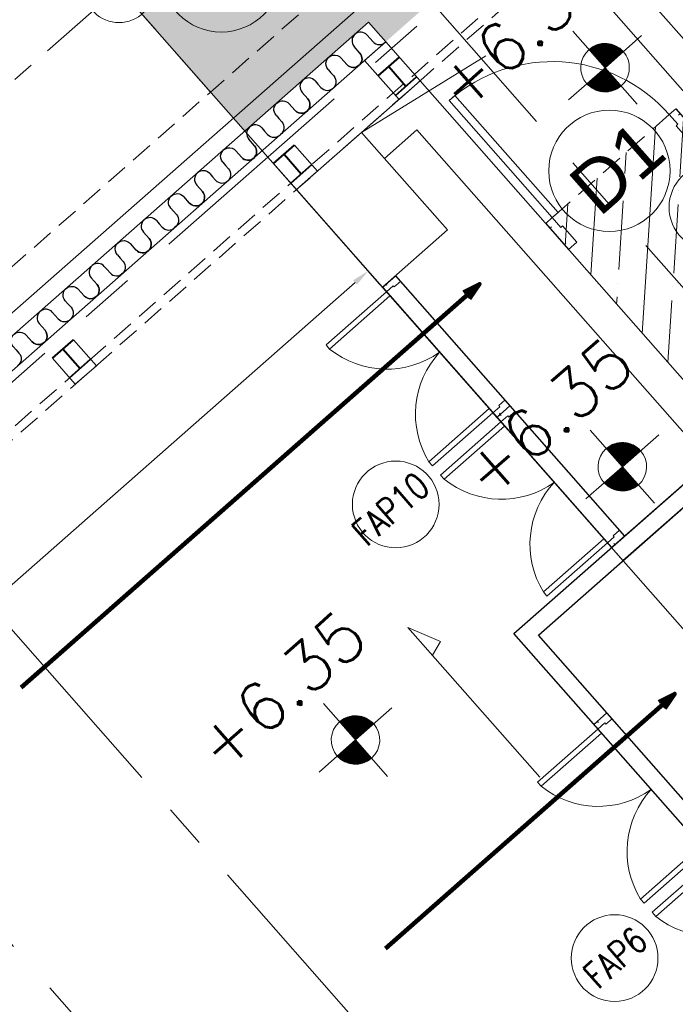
# Model space of a CAD drawing. Header units: millimetres. Extents: x 834119330 to 835277377, y 817781205 to 818243057.
# Tile 20 of 60: x 834327705 to 834331487, y 818033792 to 818039472. Entities that reach past the tile are written whole.
import ezdxf
from ezdxf.enums import TextEntityAlignment as Align
from ezdxf.xclip import XClip

# ---------------------------------------------------------------- set-up
doc = ezdxf.new("R2010")
doc.units = ezdxf.units.MM
doc.header["$LTSCALE"] = 100
doc.header["$XCLIPFRAME"] = 0
for name, pattern in [('CENTER', [2, 1.25, -0.25, 0.25, -0.25]), ('DASHDOT', [25.4, 12.7, -6.35, 0, -6.35]), ('Grid Line', [22.225, 12.7, -3.175, 3.175, -3.175]), ('HIDDENX2', [19.05, 12.7, -6.35]), ('PHANTOM', [63.5, 31.75, -6.35, 6.35, -6.35, 6.35, -6.35])]:
    doc.linetypes.add(name, pattern=pattern)
doc.layers.get('0').update_dxf_attribs({"lineweight": 0})
doc.layers.get('Defpoints').update_dxf_attribs({"lineweight": 0})
for name, color, linetype, lineweight in [('A-ANNO-NPLT', 5, 'CENTER', 13), ('A-DETL', 90, 'Continuous', 5), ('A-DOOR', 6, 'Continuous', 13), ('A-WALL', 7, 'Continuous', 13), ('ATR01', 7, 'Continuous', 0), ('DLN020__', 6, 'DASHDOT', 0), ('DLN030_1', 1, 'Continuous', 0), ('DLN0401_', 7, 'Continuous', 0), ('DLN040__', 3, 'Continuous', 0), ('DLN050_A', 2, 'Continuous', 0), ('DLN052__', 7, 'Continuous', 0), ('DLN210__', 7, 'Continuous', 0), ('DLN240__', 1, 'Continuous', 0), ('DLN280__', 3, 'Continuous', 0), ('DLN325__', 7, 'Continuous', 0), ('DLN580__', 4, 'Continuous', 0), ('DLN810__', 7, 'Continuous', 0), ('FITDOOR', 7, 'Continuous', 0), ('HATCH', 8, 'Continuous', 0), ('LEVEL', 7, 'Continuous', 0), ('Pump House', 2, 'Continuous', 0), ('Rev_D', 20, 'Continuous', 0), ('S-COLS', 52, 'Continuous', 9), ('S-COLS-SYMB', 171, 'Continuous', 40), ('SITE BOUNDARY', 4, 'Continuous', 0), ('XREF', 1, 'Continuous', 0)]:
    doc.layers.add(name, color=color, linetype=linetype, lineweight=lineweight)
doc.layers.add('DLN660', color=1, linetype='Continuous')
doc.styles.add('romans', font='romans.shx')
doc.styles.add('StyleSwis721 Lt BT1', font='swissl.ttf')
doc.styles.add('Swis721tBT', font='swissl.ttf')
doc.dimstyles.new('INTDIM', dxfattribs={"dimtxt": 200, "dimasz": 125, "dimexe": 100, "dimexo": 150, "dimgap": 80, "dimtad": 1, "dimdec": 0, "dimzin": 11, "dimdsep": 46, "dimtxsty": 'StyleSwis721 Lt BT1', "dimblk1": '_Open3011', "dimblk2": '_Open3011', "dimsah": 1, "dimcen": -125, "dimclrd": 256, "dimclre": 256, "dimclrt": 2, "dimaunit": 1, "dimadec": 5, "dimazin": 0, "dimtfac": 1, "dimtdec": 0, "dimtofl": 0, "dimtmove": 2, "dimatfit": 3, "dimldrblk": '_Open3011', "dimfxl": 1, "dimtolj": 1, "dimtzin": 0, "dimlwd": -1, "dimlwe": -1, "dimarcsym": 0})

# ---------------------------------------------------------------- blocks, each defined once
blk = doc.blocks.new('SECTION MARK')
at = {"layer": 'DLN052__', "color": 3, "linetype": 'CENTER', "ltscale": 10}
blk.add_line((-81796.9, -1436.6, 0), (-81796.9, 3672.4, 0), dxfattribs=at)
blk = doc.blocks.new('X1')
at = {"color": 0}
for p, q in [((45955.9, 42700), (46155.8, 42700)), ((45956.1, 42693.8), (46155.8, 42693.8)), ((45956.6, 42687.5), (46155.8, 42687.5)), ((45957.2, 42681.2), (46155.8, 42681.2)), ((45958.1, 42675), (46155.8, 42675)), ((45959.1, 42668.8), (46155.8, 42668.8)), ((45960.4, 42662.5), (46155.8, 42662.5)), ((45961.8, 42656.2), (46155.8, 42656.2)), ((45963.5, 42650), (46155.8, 42650)), ((45965.4, 42643.8), (46155.8, 42643.8)), ((45967.6, 42637.5), (46155.8, 42637.5)), ((45969.9, 42631.2), (46155.8, 42631.2)), ((45972.5, 42625), (46155.8, 42625)), ((45975.4, 42618.8), (46155.8, 42618.8)), ((45978.5, 42612.5), (46155.8, 42612.5)), ((45981.9, 42606.2), (46155.8, 42606.2)), ((45985.6, 42600), (46155.8, 42600)), ((45989.6, 42593.8), (46155.8, 42593.8)), ((45994, 42587.5), (46155.8, 42587.5)), ((45998.7, 42581.2), (46155.8, 42581.2)), ((46003.8, 42575), (46155.8, 42575)), ((46009.4, 42568.8), (46155.8, 42568.8)), ((46015.5, 42562.5), (46155.8, 42562.5)), ((46022.1, 42556.2), (46155.8, 42556.2)), ((46029.4, 42550), (46155.8, 42550)), ((46037.5, 42543.8), (46155.8, 42543.8)), ((46046.5, 42537.5), (46155.8, 42537.5)), ((46056.7, 42531.2), (46155.8, 42531.2)), ((46068.6, 42525), (46155.8, 42525)), ((46082.9, 42518.8), (46155.8, 42518.8)), ((46101.5, 42512.5), (46155.8, 42512.5)), ((46133.4, 42506.2), (46155.8, 42506.2))]:
    blk.add_line(p, q, dxfattribs=at)
blk = doc.blocks.new('X')
at = {"color": 0}
for p, q in [((46155.8, 42900), (46200.2, 42900)), ((46155.8, 42893.8), (46221.9, 42893.8)), ((46155.8, 42887.5), (46237.6, 42887.5)), ((46155.8, 42881.2), (46250.3, 42881.2)), ((46155.8, 42875), (46261.2, 42875)), ((46155.8, 42868.8), (46270.6, 42868.8)), ((46155.8, 42862.5), (46279.1, 42862.5)), ((46155.8, 42856.2), (46286.7, 42856.2)), ((46155.8, 42850), (46293.6, 42850)), ((46155.8, 42843.8), (46299.8, 42843.8)), ((46155.8, 42837.5), (46305.6, 42837.5)), ((46155.8, 42831.2), (46310.9, 42831.2)), ((46155.8, 42825), (46315.8, 42825)), ((46155.8, 42818.8), (46320.3, 42818.8)), ((46155.8, 42812.5), (46324.5, 42812.5)), ((46155.8, 42806.2), (46328.3, 42806.2)), ((46155.8, 42800), (46331.8, 42800)), ((46155.8, 42793.8), (46335, 42793.8)), ((46155.8, 42787.5), (46338, 42787.5)), ((46155.8, 42781.2), (46340.7, 42781.2)), ((46155.8, 42775), (46343.2, 42775)), ((46155.8, 42768.8), (46345.4, 42768.8)), ((46155.8, 42762.5), (46347.4, 42762.5)), ((46155.8, 42756.2), (46349.1, 42756.2)), ((46155.8, 42750), (46350.7, 42750)), ((46155.8, 42743.8), (46352, 42743.8)), ((46155.8, 42737.5), (46353.2, 42737.5)), ((46155.8, 42731.2), (46354.1, 42731.2)), ((46155.8, 42725), (46354.8, 42725)), ((46155.8, 42718.8), (46355.3, 42718.8)), ((46155.8, 42712.5), (46355.7, 42712.5)), ((46155.8, 42706.2), (46355.8, 42706.2))]:
    blk.add_line(p, q, dxfattribs=at)
blk = doc.blocks.new('ELFIN')
at = {"layer": 'LEVEL'}
for p, q in [((0, 0.5), (0, 0)), ((0, 0), (-0.5, 0)), ((0, 0), (0, -0.5)), ((0.5, 0), (0, 0))]:
    blk.add_line(p, q, dxfattribs=at)
for start, end in [(90, 180), (0, 90), (180, 270), (270, 0)]:
    blk.add_arc((0, 0), 0.25, start, end, dxfattribs=at)
at = {"layer": 'LEVEL', "xscale": 0.00125, "yscale": 0.00125, "zscale": 0.00125}
for name in ['X', 'X1']:
    blk.add_blockref(name, (-57.695, -53.381), dxfattribs=at)
at = {"layer": 'LEVEL', "style": 'romans'}
blk.add_attdef('ELFIN', (0.254, 0.347), '', height=0.5, dxfattribs=at)
blk = doc.blocks.new('*D208')
at = {"layer": 'Defpoints', "color": 0, "linetype": 'ByBlock', "transparency": 16777216}
for p in [(834329330.5, 818038459.4, 0), (834324451.2, 818034164.9, 0), (834324835.6, 818033728.1)]:
    blk.add_point(p, dxfattribs=at)
at = {"layer": 'DLN240__', "linetype": 'ByBlock', "transparency": 16777216}
for p, q in [((834329396.6, 818038384.3), (834329781.1, 818037947.3)), ((834329640, 818037956.3), (834324910.7, 818033794.2)), ((834324517.3, 818034089.9), (834324901.7, 818033653.1))]:
    blk.add_line(p, q, dxfattribs=at)
for points in [[(834329629, 818037968.8), (834329651, 818037943.8), (834329715.1, 818038022.4)], [(834324899.7, 818033806.7), (834324921.7, 818033781.7), (834324835.6, 818033728.1)]]:
    blk.add_solid(points, dxfattribs=at)
at = {"layer": 'DLN240__', "color": 2, "linetype": 'ByBlock', "transparency": 16777216, "insert": (834327154.6, 818036012.5), "char_height": 200, "attachment_point": 5, "rotation": 41.3498, "style": 'StyleSwis721 Lt BT1'}
blk.add_mtext('\\A1;6500', dxfattribs=at)
blk = doc.blocks.new('_Open301')
at = {"layer": 'Rev_D', "linetype": 'ByBlock'}
blk.add_line((0, 0), (-1, 0), dxfattribs=at)
blk = doc.blocks.new('_Open3011')
at = {"layer": 'ATR01', "linetype": 'ByBlock'}
blk.add_line((0, 0), (-1, 0), dxfattribs=at)
at = {"layer": 'ATR01', "linetype": 'ByBlock', "yscale": 1.119319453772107, "zscale": 0.008}
blk.add_blockref('_Open301', (0, 0), dxfattribs=at)
blk = doc.blocks.new('module 1')
at = {"layer": 'A-DETL', "color": 1, "lineweight": 25}
for p, q in [((-22728.7, 1349.9, 0), (-22728.7, 1399.9, 0)), ((-22628.7, 1399.9, 0), (-22628.7, 1374.9, 0)), ((-22628.7, 1374.9, 0), (-22628.7, 1349.9, 0))]:
    blk.add_line(p, q, dxfattribs=at)
for centre, start, end in [((-22678.7, 1399.9, 0), 0, 180), ((-22778.7, 1349.9, 0), 180, 0), ((-22578.7, 1349.9, 0), 180, 275.6799)]:
    blk.add_arc(centre, 50, start, end, dxfattribs=at)
blk = doc.blocks.new('UC-Universal Column-Column - 162x162x37UC-34290177-0291')
at = {"layer": 'S-COLS-SYMB'}
for p, q in [((-81, 81), (81, 81)), ((0, 81), (0, -69, 0)), ((-81, -69, 0), (81, -69, 0))]:
    blk.add_line(p, q, dxfattribs=at)
blk = doc.blocks.new('A$C7285572E')
at = {"layer": 'A-ANNO-NPLT', "color": 3, "linetype": 'PHANTOM'}
blk.add_lwpolyline([(258.8401, 2.5083, -0.193746), (226.4941, 18.0001), (220.2768, 12.5284), (224.9014, 7.2736), (217.3781, 0.6525), (222.6353, -5.3211, -0.257063), (231.1648, -8.3947), (245.8628, -25.0955), (259.9058, -12.7366)], format="xyb", close=True, dxfattribs=at)
at = {"layer": 'Pump House', "color": 7}
blk.add_circle((220.2768, 12.5284), 0.2, dxfattribs=at)
blk = doc.blocks.new('DR1CD')
at = {"layer": 'FITDOOR'}
for p, q in [((0, 1), (45, 1)), ((0, 1), (0, 0)), ((45, 0), (45, 1)), ((0, 0), (45, 0))]:
    blk.add_line(p, q, dxfattribs=at)
blk = doc.blocks.new('DR1CM')
at = {"layer": 'FITDOOR', "color": 6}
blk.add_arc((0, 0), 1, 0, 90, dxfattribs=at)
blk = doc.blocks.new('DLN-Single Door - Opening 2 - 950 x2138 _WH_-1922936-Car Park_B2_F')
at = {"layer": 'DLN210__', "lineweight": 30}
for p, q in [((-500, -100), (-500, 100)), ((500, -100), (500, 100))]:
    blk.add_line(p, q, dxfattribs=at)
at = {"layer": 'FITDOOR'}
for p, q in [((-437.5, 100), (-500, 100)), ((-500, 62.5), (-500, 100)), ((-488, 62.5), (-500, 62.5)), ((-437.5, -25), (-437.5, 100)), ((437.5, 100), (500, 100)), ((437.5, -25), (437.5, 100)), ((488, 62.5), (500, 62.5)), ((500, 62.5), (500, 100)), ((-450, -100), (-450, -25)), ((-437.5, -25), (-450, -25)), ((437.5, -25), (450, -25)), ((450, -100), (450, -25)), ((-500, -100), (-500, -62.5)), ((-488, -62.5), (-500, -62.5)), ((-450, -100), (-500, -100)), ((450, -100), (500, -100)), ((488, -62.5), (500, -62.5)), ((500, -100), (500, -62.5))]:
    blk.add_line(p, q, dxfattribs=at)
at = {"layer": 'DLN325__', "extrusion": (0, 0, -1), "yscale": 899.9999999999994, "zscale": -0.9999999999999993, "rotation": 180}
blk.add_blockref('DR1CD', (450, -100), dxfattribs=at)
at = {"layer": 'DLN325__', "extrusion": (0, 0, -1), "xscale": 899.9999999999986, "yscale": 899.9999999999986, "zscale": -899.9999999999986, "rotation": 180}
blk.add_blockref('DR1CM', (450, -100), dxfattribs=at)
blk = doc.blocks.new('DLN-Single Door - Opening 5 -  950 x 2025 _WH_-1665005-Car Park_B2_F')
at = {"layer": 'A-DOOR'}
blk.add_blockref('DLN-Single Door - Opening 2 - 950 x2138 _WH_-1922936-Car Park_B2_F', (5, 0), dxfattribs=at)
blk = doc.blocks.new('DLN-Single Door - Opening 5 -  950 x 2025 _WH_-V7-Car Park_B1_F')
at = {"layer": 'A-DOOR', "extrusion": (0, 0, -1), "zscale": -1, "rotation": 180}
blk.add_blockref('DLN-Single Door - Opening 5 -  950 x 2025 _WH_-1665005-Car Park_B2_F', (-20, -50), dxfattribs=at)
blk = doc.blocks.new('GFDFJ')
at = {"linetype": 'ByBlock'}
h = blk.add_hatch(color=8, dxfattribs=at)
h.dxf.hatch_style = 1
edge = h.paths.add_edge_path()
edge.add_arc((-2752.3, 159182.6), 42837.5, 220.08006, 274.2535)
edge.add_line((425, 116463), (425, 115861.4))
edge.add_arc((-2752.3, 159182.6), 43437.5, 220.08006, 274.19464, ccw=False)
edge.add_arc((20699921.3, -24510400.8), 32205390.5, 130.07953006, 130.0805975, ccw=False)
edge = h.paths.add_edge_path(flags=17)
edge.add_arc((-36053, 131517), 50, 292.254, 322.6083)
edge.add_line((-36013.3, 131486.6), (-35876, 131591.7))
edge.add_arc((-35894, 131638.3), 50, 291.067, 323.7953)
edge.add_line((-35853.7, 131608.8), (-35726.2, 131706.4))
edge.add_arc((-35758.8, 131408.2), 300, 40.0801, 83.7627, ccw=False)
edge.add_line((-35529.2, 131601.3), (-35988.3, 131215))
edge.add_arc((-35758.8, 131408.2), 300, 171.0995, 220.0795, ccw=False)
edge.add_line((-36055.2, 131454.6), (-36034.1, 131470.7))
edge = h.paths.add_edge_path(flags=17)
edge.add_arc((-36053, 131517), 50, 292.254, 322.6083)
edge.add_line((-36013.3, 131486.6), (-35876, 131591.7))
edge.add_arc((-35894, 131638.3), 50, 291.067, 323.7953)
edge.add_line((-35853.7, 131608.8), (-35726.2, 131706.4))
edge.add_arc((-35758.8, 131408.2), 300, 40.0801, 83.7627, ccw=False)
edge.add_line((-35529.2, 131601.3), (-35988.3, 131215))
edge.add_arc((-35758.8, 131408.2), 300, 171.0995, 220.0795, ccw=False)
edge.add_line((-36055.2, 131454.6), (-36034.1, 131470.7))
edge = h.paths.add_edge_path(flags=0)
edge.add_line((-35988.3, 131215), (-35529.2, 131601.3))
edge.add_arc((-35758.8, 131408.2), 300, 40.0801, 83.7627)
edge.add_line((-35726.2, 131706.4), (-35853.7, 131608.8))
edge.add_arc((-35894, 131638.3), 50, 291.067, 323.7953, ccw=False)
edge.add_line((-35876, 131591.7), (-36013.3, 131486.6))
edge.add_arc((-36053, 131517), 50, 292.254, 322.6083, ccw=False)
edge.add_line((-36034.1, 131470.7), (-36055.2, 131454.6))
edge.add_arc((-35758.8, 131408.2), 300, 171.0995, 220.0795)
blk = doc.blocks.new('2000mm door')
at = {"layer": 'A-WALL', "lineweight": 30}
for p, q in [((-36598.4, -3895.4), (-36598.4, -3995.4)), ((-35598.4, -3895.4), (-35598.4, -3995.4)), ((-35598.4, -3895.4), (-35598.4, -3995.4)), ((-35598.4, -3895.4), (-35598.4, -3995.4)), ((-35598.4, -3895.4), (-35598.4, -3995.4)), ((-34598.4, -3895.4), (-34598.4, -3995.4))]:
    blk.add_line(p, q, dxfattribs=at)
at = {"layer": 'DLN210__', "lineweight": 13}
for p, q in [((-36598.4, -3895.4), (-36598.4, -3921.7)), ((-35598.4, -3895.4), (-35598.4, -3921.7)), ((-35598.4, -3895.4), (-35598.4, -3921.7)), ((-35598.4, -3895.4), (-35598.4, -3921.7)), ((-35598.4, -3895.4), (-35598.4, -3921.7)), ((-34598.4, -3895.4), (-34598.4, -3921.7))]:
    blk.add_line(p, q, dxfattribs=at)
at = {"layer": 'DLN810__', "color": 6, "linetype": 'ByBlock'}
for centre, start, end in [((-36621.8, -3949.9, 0), 5.9416, 80.1441), ((-35575, -3949.9, 0), 99.8559, 174.0584), ((-35621.8, -3949.9, 0), 5.9416, 80.1441), ((-34575, -3949.9, 0), 99.8559, 174.0585)]:
    blk.add_arc(centre, 526.2, start, end, dxfattribs=at)
at = {"layer": 'FITDOOR'}
for p, q in [((-36563.3, -3431.4), (-36531.7, -3431.4)), ((-36563.3, -3431.4), (-36531.7, -3431.4)), ((-36563.3, -3431.4), (-36563.3, -3895.4)), ((-36531.7, -3895.4), (-36531.7, -3431.4)), ((-35633.5, -3431.4), (-35665, -3431.4)), ((-35665, -3895.4), (-35665, -3431.4)), ((-35633.5, -3431.4), (-35665, -3431.4)), ((-35633.5, -3431.4), (-35633.5, -3895.4)), ((-35563.3, -3431.4), (-35531.7, -3431.4)), ((-35563.3, -3431.4), (-35531.7, -3431.4)), ((-35563.3, -3431.4), (-35563.3, -3895.4)), ((-35531.7, -3895.4), (-35531.7, -3431.4)), ((-34633.5, -3431.4), (-34665, -3431.4)), ((-34665, -3895.4), (-34665, -3431.4)), ((-34633.5, -3431.4), (-34665, -3431.4)), ((-34633.5, -3431.4), (-34633.5, -3895.4)), ((-36563.3, -3895.4), (-36598.4, -3895.4)), ((-36563.3, -3895.4), (-36563.3, -3948)), ((-36563.3, -3895.4), (-36531.7, -3895.4)), ((-35633.5, -3895.4), (-35665, -3895.4)), ((-35633.5, -3895.4), (-35633.5, -3948)), ((-35633.5, -3895.4), (-35598.4, -3895.4)), ((-35563.3, -3895.4), (-35598.4, -3895.4)), ((-35563.3, -3895.4), (-35563.3, -3948)), ((-35563.3, -3895.4), (-35531.7, -3895.4)), ((-34633.5, -3895.4), (-34665, -3895.4)), ((-34633.5, -3895.4), (-34633.5, -3948)), ((-34633.5, -3895.4), (-34598.4, -3895.4)), ((-36590, -3921.7), (-36598.4, -3921.7)), ((-36554.5, -3948), (-36563.3, -3948)), ((-36554.5, -3948), (-36554.5, -3995.4)), ((-35642.2, -3948), (-35642.2, -3995.4)), ((-35642.2, -3948), (-35633.5, -3948)), ((-35606.8, -3921.7), (-35598.4, -3921.7)), ((-35606.8, -3921.7), (-35598.4, -3921.7)), ((-35590, -3921.7), (-35598.4, -3921.7)), ((-35590, -3921.7), (-35598.4, -3921.7)), ((-35554.5, -3948), (-35563.3, -3948)), ((-35554.5, -3948), (-35554.5, -3995.4)), ((-34642.2, -3948), (-34642.2, -3995.4)), ((-34642.2, -3948), (-34633.5, -3948)), ((-34606.8, -3921.7), (-34598.4, -3921.7)), ((-36554.5, -3995.4), (-36598.4, -3995.4)), ((-35642.2, -3995.4), (-35598.4, -3995.4)), ((-35554.5, -3995.4), (-35598.4, -3995.4)), ((-34642.2, -3995.4), (-34598.4, -3995.4))]:
    blk.add_line(p, q, dxfattribs=at)
blk = doc.blocks.new('A$C2D6473F2')
at = {"layer": 'DLN050_A'}
blk.add_circle((5779.7, 3393.1, 0), 250, dxfattribs=at)
at = {"layer": 'DLN050_A', "style": 'romans', "width": 0.8}
blk.add_text('FAP10', height=150, rotation=0.0004, dxfattribs=at).set_placement((5740.9, 3393.1, 0), align=Align.MIDDLE_CENTER)
blk = doc.blocks.new('Grid Line')
at = {"layer": 'DLN020__', "linetype": 'Grid Line'}
for p, q in [((0, 27471), (0, -35085.3)), ((5410.4, -35085.3), (5410.4, 27471)), ((-9985.2, 12457), (30672.2, 12457))]:
    blk.add_line(p, q, dxfattribs=at)

msp = doc.modelspace()

# ---------------------------------------------------------------- hatches: boundary and pattern name
at = {"layer": 'HATCH', "linetype": 'ByBlock'}
h = msp.add_hatch(dxfattribs=at)
h.set_pattern_fill('AR-HBONE', color=8)
h.set_pattern_definition([(86.34984, (834251640.22, 817980494.36), (-94.92561, 107.862175), [304.8, -101.6]), (176.34984, (834251646.69, 817980595.76), (-94.92561, 107.862175), [304.8, -101.6])])
h.paths.add_polyline_path([(834324223.2, 818054191.3), (834318708.2, 818050529.1), (834329004.4, 818038829.7), (834329717.5, 818039457.4), (834329816.6, 818039344.8), (834330639.8, 818040069.3), (834330543.3, 818040184.1), (834330881.6, 818040481.8), (834330980.7, 818040369.2), (834332476.5, 818041685.8), (834332377.5, 818041798.3), (834332852.7, 818042216.5), (834332951.8, 818042104), (834333740, 818042797.7), (834333641, 818042910.2), (834333930.7, 818043170.1), (834333862.5, 818043238.4)])
at = {"layer": 'HATCH'}
h = msp.add_hatch(dxfattribs=at)
h.set_pattern_fill('ANSI35', color=8, scale=50)
h.set_pattern_definition([(86.34984, (834357443.5, 818073497.47), (-316.856, 20.2134), []), (86.34984, (834357612.02, 818073645.8), (-316.856, 20.2134), [396.875, -79.375, 0, -79.375])])
h.paths.add_polyline_path([(834331565.1, 818039023.9), (834330738.8, 818038296.7), (834334144, 818034427.7), (834334970.2, 818035154.7)])
at = {"layer": 'HATCH', "linetype": 'Continuous', "ltscale": 0.2}
h = msp.add_hatch(dxfattribs=at)
h.set_pattern_fill('DGN_ANSI31', color=8, scale=25, style=0, pattern_type=2)
h.set_pattern_definition([(210.400428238, (848684328.11, 1012279243.28), (40.166941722, -68.46172228), [])])
edge = h.paths.add_edge_path()
edge.add_line((834304369.9, 818035393.6), (834304072.5, 818035435.5))
edge.add_line((834304072.5, 818035435.5), (834304030.7, 818034793.1))
edge.add_line((834304030.7, 818034793.1), (834293138.2, 818027176))
edge.add_line((834293138.2, 818027176), (834292658.4, 818027311.6))
edge.add_line((834292658.4, 818027311.6), (834292163.3, 818025227.6))
edge.add_line((834292163.3, 818025227.6), (834293757.1, 818024607))
edge.add_line((834293757.1, 818024607), (834294865.4, 818023967.6))
edge.add_line((834294865.4, 818023967.6), (834296156.9, 818022940))
edge.add_line((834296156.9, 818022940), (834297099.8, 818021932.8))
edge.add_line((834297099.8, 818021932.8), (834302306.7, 818016010.1))
edge.add_line((834302306.7, 818016010.1), (834273579.6, 817990755.2))
edge.add_line((834273579.6, 817990755.2), (834331000.9, 817925420.6))
edge.add_line((834331000.9, 817925420.6), (834375196.2, 817964315.9))
edge.add_line((834375196.2, 817964315.9), (834374066.3, 817980996.7))
edge.add_line((834374066.3, 817980996.7), (834339463.3, 818020376.1))
edge.add_arc((834328000.5, 818007970.7), 16890.5, 47.26121, 51.69748)
edge.add_arc((834333427.8, 818015250.8), 7817.6, 49.84168, 69.2308)
edge.add_arc((834333018.9, 818015427.3), 7810.3, 65.9651, 78.45877)
edge.add_arc((834332634.6, 818013897.1), 9386.7, 78.02895, 87.71232)
edge.add_arc((834332591.4, 818014607.8), 8678.6, 87.24053, 99.73592)
edge.add_line((834331123.8, 818023161.4), (834329930.9, 818024516.8))
edge.add_line((834329930.9, 818024516.8), (834326628.6, 818028269.1))
edge.add_line((834326628.6, 818028269.1), (834325599.3, 818029438.7))
edge.add_line((834325599.3, 818029438.7), (834316188.4, 818021156.4))
edge.add_line((834316188.4, 818021156.4), (834313686.5, 818024016.5))
edge.add_line((834313686.5, 818024016.5), (834313235.7, 818023646.4))
edge.add_line((834313235.7, 818023646.4), (834312968.7, 818023950.2))
edge.add_line((834312968.7, 818023950.2), (834311053.4, 818022266.5))
edge.add_line((834311053.4, 818022266.5), (834308435.8, 818025244))
edge.add_line((834308435.8, 818025244), (834306762.3, 818027183.3))
edge.add_arc((834311650.7, 818031401.6), 6456.8, 206.93823, 220.79234, ccw=False)
edge.add_arc((834329611.1, 818040528.5), 26603.2, 202.06495, 206.93823, ccw=False)
edge.add_arc((834312203.4, 818033472.4), 7819.8, 183.39777, 202.06495, ccw=False)
edge.add_arc((834329308.3, 818034488), 24954.8, 177.92009, 183.39777, ccw=False)

# ---------------------------------------------------------------- linework, layer by layer
at = {"color": 8, "linetype": 'ByBlock'}
for p, q in [((834329816.7, 818039344.6, 0), (834329717.6, 818039457.2, 0)), ((834325039.2, 818035140.1, 0), (834329816.7, 818039344.6, 0))]:
    msp.add_line(p, q, dxfattribs=at)
at = {"color": 8, "linetype": 'ByBlock', "elevation": 0}
msp.add_lwpolyline([(834329717.6, 818039457.2), (834324938.7, 818035251.5)], dxfattribs=at)
at = {"layer": 'A-WALL', "linetype": 'ByBlock'}
msp.add_line((834329816.7, 818039344.6, 0), (834329695.1, 818039237.6, 0), dxfattribs=at)
at = {"layer": 'A-WALL', "lineweight": 13}
for p, q in [((834329677.1, 818038822.1, 0), (834330014.9, 818039119.4, 0)), ((834330014.9, 818039119.4, 0), (834334276.2, 818034277.5, 0)), ((834329809.2, 818038672, 0), (834329996.9, 818038837.2, 0)), ((834329996.9, 818038837.2, 0), (834333993.9, 818034295.5, 0))]:
    msp.add_line(p, q, dxfattribs=at)
at = {"layer": 'A-WALL', "linetype": 'ByBlock', "elevation": 0}
msp.add_lwpolyline([(834329816.7, 818039344.6), (834330014.9, 818039119.4), (834329893.3, 818039012.4), (834329695.1, 818039237.6)], dxfattribs=at)
at = {"layer": 'A-WALL', "lineweight": 13, "elevation": 0}
msp.add_lwpolyline([(834331682.4, 818036922), (834331119.4, 818036426.5), (834331185.5, 818036351.4), (834331748.5, 818036846.9)], close=True, dxfattribs=at)
at = {"layer": 'DLN0401_', "color": 0}
for centre in [(834328867.8, 818039751), (834331106.8, 818038600.2, 0)]:
    msp.add_circle(centre, 350, dxfattribs=at)
at = {"layer": 'DLN040__', "elevation": 0}
msp.add_lwpolyline([(834330705.1, 818035102.3), (834329944.6, 818035966.3), (834330132.7, 818035885.1), (834330132.7, 818035885.1), (834330085.8, 818035805.9)], dxfattribs=at)
at = {"layer": 'DLN050_A'}
for centre in [(834331701.2, 818038390.2, 0), (834331137.2, 818034058.5, 0)]:
    msp.add_circle(centre, 250, dxfattribs=at)
at = {"layer": 'DLN210__', "color": 1}
msp.add_line((834324059, 818034610.4, 0), (834334247.1, 818043576.7, 0), dxfattribs=at)
at = {"layer": 'DLN210__'}
msp.add_line((834334970.3, 818035154.8, 0), (834330841.1, 818039846.6, 0), dxfattribs=at)
at = {"layer": 'DLN210__', "linetype": 'ByBlock'}
msp.add_line((834335830.4, 818034479.8, 0), (834331123.3, 818039828.4, 0), dxfattribs=at)
at = {"layer": 'DLN210__', "lineweight": 13}
for p, q in [((834329417.8, 818038594.1, 0), (834329301.7, 818038491.9, 0)), ((834328081.1, 818037550.8, 0), (834328081.1, 818037550.8, 0)), ((834328147.1, 818037475.8, 0), (834328025.5, 818037368.8, 0))]:
    msp.add_line(p, q, dxfattribs=at)
at = {"layer": 'DLN210__', "lineweight": 13, "elevation": 0}
for points in [[(834329423.3, 818038598.9), (834329291.2, 818038749), (834329169.6, 818038642), (834329301.7, 818038491.9)], [(834328147.1, 818037475.8), (834328015.1, 818037625.9), (834327893.4, 818037518.9), (834328025.5, 818037368.8)]]:
    msp.add_lwpolyline(points, dxfattribs=at)
at = {"layer": 'DLN280__', "elevation": 0}
msp.add_lwpolyline([(834329677.1, 818038822.2), (834329301.7, 818038491.8), (834329797.3, 818037928.8), (834330172.6, 818038259.1)], close=True, dxfattribs=at)
at = {"layer": 'DLN580__', "color": 1, "linetype": 'HIDDENX2'}
msp.add_line((834361205, 818058259.4, 0), (834329677.1, 818038822.2, 0), dxfattribs=at)
at = {"layer": 'DLN580__', "color": 1, "linetype": 'HIDDENX2', "ltscale": 0.25}
msp.add_line((834328806.3, 818039054.8, 0), (834318710.4, 818050526.5, 0), dxfattribs=at)
at = {"layer": 'DLN580__', "color": 1, "linetype": 'HIDDENX2', "ltscale": 0.1}
for p, q in [((834323926.8, 818034760.5, 0), (834334114.7, 818043726.7, 0)), ((834331452.5, 818038924.9, 0), (834330776.9, 818038330.3, 0))]:
    msp.add_line(p, q, dxfattribs=at)
at = {"layer": 'DLN580__', "color": 2, "linetype": 'HIDDENX2', "ltscale": 0.1}
for p, q in [((834324389.3, 818034235.1, 0), (834333961.6, 818042659.4, 0)), ((834324422.3, 818034197.5, 0), (834333994.6, 818042621.9, 0))]:
    msp.add_line(p, q, dxfattribs=at)
at = {"layer": 'DLN660', "linetype": 'ByBlock'}
for p, q in [((834329872.3, 818037994.9, 0), (834331194.5, 818036492.5, 0)), ((834329797.3, 818037928.8, 0), (834331119.4, 818036426.5, 0)), ((834330556.4, 818035931, 0), (834331682.4, 818036922, 0)), ((834330697.5, 818035922, 0), (834331748.5, 818036846.9, 0)), ((834332316.9, 818033930.5, 0), (834330556.4, 818035931, 0)), ((834332414.4, 818033971.2, 0), (834330697.5, 818035922, 0))]:
    msp.add_line(p, q, dxfattribs=at)

# ---------------------------------------------------------------- block references
at = {"color": 5, "linetype": 'ByBlock', "rotation": 41.34984124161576}
msp.add_blockref('A$C2D6473F2', (834327777.3, 818030310.3, 0), dxfattribs=at)
at = {"layer": 'A-DETL', "color": 8, "linetype": 'ByBlock'}
for p, rotation in [((834347621.6, 818053282.1, 0), 41.34984117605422), ((834347321.3, 818053017.9, 0), 41.34984120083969), ((834347013.6, 818052747.1, 0), 41.34984117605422), ((834346713.3, 818052482.8, 0), 41.34984120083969), ((834346405.5, 818052212.1, 0), 41.34984117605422), ((834346105.2, 818051947.8, 0), 41.34984120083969), ((834345805, 818051683.6, 0), 41.34984130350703)]:
    msp.add_blockref('module 1', p, dxfattribs=dict(at, rotation=rotation))
at = {"layer": 'A-DETL', "color": 8, "linetype": 'ByBlock', "xscale": -1}
for p, rotation in [((834313422, 818023184.4, 0), 41.34984116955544), ((834313121.8, 818022920.1, 0), 41.34984119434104), ((834312814.1, 818022649.3, 0), 41.34984116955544), ((834312513.8, 818022385.1, 0), 41.34984119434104), ((834312206, 818022114.3, 0), 41.34984116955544), ((834311905.7, 818021850.1, 0), 41.34984119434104), ((834311605.5, 818021585.8, 0), 41.34984129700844)]:
    msp.add_blockref('module 1', p, dxfattribs=dict(at, rotation=rotation))
at = {"layer": 'A-DOOR', "extrusion": (1.99128e-14, 3.55094e-15, -1), "xscale": -1, "zscale": -1, "rotation": 318.6498041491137}
msp.add_blockref('DLN-Single Door - Opening 5 -  950 x 2025 _WH_-V7-Car Park_B1_F', (-834331129, 818038573.5, 0), dxfattribs=at)
at = {"layer": 'DLN020__', "color": 8, "linetype": 'ByBlock', "rotation": 131.3498412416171}
for p in [(834304015.4, 818061328, 0), (834305236.2, 818058805.6, 0)]:
    msp.add_blockref('2000mm door', p, dxfattribs=at)
at = {"layer": 'DLN052__', "color": 0, "rotation": 41.35019583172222}
msp.add_blockref('SECTION MARK', (834390185.2, 818088718.1, 0), dxfattribs=at)
at = {"layer": 'DLN660', "linetype": 'ByBlock', "xscale": 1000, "yscale": 1000, "zscale": 1000, "rotation": 359.9996454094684}
msp.add_blockref('A$C7285572E', (834108000.9, 818027128.4, 0), dxfattribs=at)
at = {"layer": 'LEVEL'}
ref = msp.add_blockref('ELFIN', (834331082, 818039195.3), dxfattribs=dict(at, xscale=560.0000000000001, yscale=560.0000000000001, zscale=560.0000000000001, rotation=41.35019582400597))
ref.add_attrib('ELFIN', '+6.35', (834330256.8, 818038921.3, 0), dxfattribs={"height": 280, "rotation": 41.3502, "style": 'romans'})
ref = msp.add_blockref('ELFIN', (834327430.6, 818038207.8), dxfattribs=dict(at, xscale=560.0000000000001, yscale=560.0000000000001, zscale=560.0000000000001, rotation=41.35019582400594))
ref.add_attrib('ELFIN', '+6.20', (834326658.1, 818038007), dxfattribs={"height": 280, "rotation": 41.3502, "style": 'romans'})
ref = msp.add_blockref('ELFIN', (834331181.8, 818036893.2, 0), dxfattribs=dict(at, xscale=560, yscale=560, zscale=560, rotation=41.35019582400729))
ref.add_attrib('ELFIN', '+6.35', (834330409.2, 818036692.3, 0), dxfattribs={"height": 280, "rotation": 41.3502, "style": 'romans'})
ref = msp.add_blockref('ELFIN', (834329642.3, 818035316.9, 0), dxfattribs=dict(at, xscale=560, yscale=560, zscale=560, rotation=41.35019582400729))
ref.add_attrib('ELFIN', '+6.35', (834328869.7, 818035116.1, 0), dxfattribs={"height": 280, "rotation": 41.3502, "style": 'romans'})
at = {"layer": 'S-COLS', "rotation": 41.34984325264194}
for p in [(834329888, 818039141, 0), (834329283.9, 818038634.7, 0), (834328007.8, 818037511.6, 0)]:
    msp.add_blockref('UC-Universal Column-Column - 162x162x37UC-34290177-0291', p, dxfattribs=at)

# ---------------------------------------------------------------- texts
at = {"layer": 'DLN0401_', "style": 'Swis721tBT'}
msp.add_text('D1', height=300, rotation=41.3502, dxfattribs=at).set_placement((834331048.8, 818038328.2, 0))
at = {"layer": 'DLN050_A', "style": 'romans', "width": 0.8}
msp.add_text('FAP6', height=150, rotation=41.3502, dxfattribs=at).set_placement((834331141.1, 818034061.9, 0), align=Align.MIDDLE_CENTER)

# ---------------------------------------------------------------- dimensions: what is measured, and where the dimension line sits
at = {"layer": 'DLN240__', "linetype": 'ByBlock'}
dim = msp.add_linear_dim(base=(834324835.6, 818033728.1, 0), p1=(834329330.5, 818038459.4, 0), p2=(834324451.2, 818034164.9), angle=41.3498, dimstyle='INTDIM', override={"dimasz": 100, "dimexo": 100, "dimtix": 1, "dimtofl": 1, "dimfxl": 100, "dimarcsym": 2}, dxfattribs=at)
dim.commit()
dim.dimension.update_dxf_attribs({"geometry": '*D208', "text_midpoint": (834327154.6, 818036012.5, 0)})

# ---------------------------------------------------------------- leaders
at = {"layer": 'DLN030_1', "color": 3}
msp.add_leader([(834327732, 818040275.5, 0), (834326488.3, 818039181, 0), (834323209.5, 818036295.4, 0)], dimstyle='INTDIM', override={"dimtxt": 100, "dimasz": 300, "dimgap": 30, "dimtad": 0, "dimclrd": 3, "dimldrblk": 'Open30', "dimarcsym": 2}, dxfattribs=at)
at = {"layer": 'DLN030_1'}
for points in [[(834330358.3, 818037947.2, 0), (834327713, 818035619.2, 0)], [(834331484.5, 818035583.1, 0), (834329815.5, 818034114.3, 0)]]:
    msp.add_leader(points, dimstyle='INTDIM', override={"dimtxt": 100, "dimasz": 100, "dimgap": 30, "dimtad": 0, "dimclrd": 0, "dimldrblk": 'Open30', "dimlwd": 65534}, dxfattribs=at)

# ---------------------------------------------------------------- next in the draw order: block references
at = {"layer": 'XREF'}
ref = msp.add_blockref('GFDFJ', (834383479.8, 817919256.6, 0), dxfattribs=dict(at, rotation=3.918723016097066))
XClip(ref).set_block_clipping_path([(5485.2871387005, 92439.0911762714), (5734.8095794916, 123267.2635626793), (-2738.982164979, 122624.1580972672), (-16369.5680283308, 125518.488471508), (-29756.8661227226, 134340.3785476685), (-32895.8137737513, 137192.1962072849), (-39207.4881345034, 133495.6045802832), (-38879.1816080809, 130880.8986371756), (-26117.7251902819, 119750.611079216), (-11436.3051451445, 114233.6986478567), (-1047.9157642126, 113228.8738565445), (-1506.6967458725, 92323.6383593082)])

# ---------------------------------------------------------------- next in the draw order: linework, layer by layer
at = {"layer": 'DLN052__', "color": 3, "linetype": 'CENTER', "ltscale": 5}
msp.add_line((834337342.3, 818047632.8, 0), (834310643.8, 818024136.4, 0), dxfattribs=at)

# ---------------------------------------------------------------- next in the draw order: block references
at = {"layer": 'SITE BOUNDARY', "color": 1, "rotation": 41.35019583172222}
msp.add_blockref('Grid Line', (834334280.8, 818026612.6, 0), dxfattribs=at)

doc.saveas('drawing.dxf')
